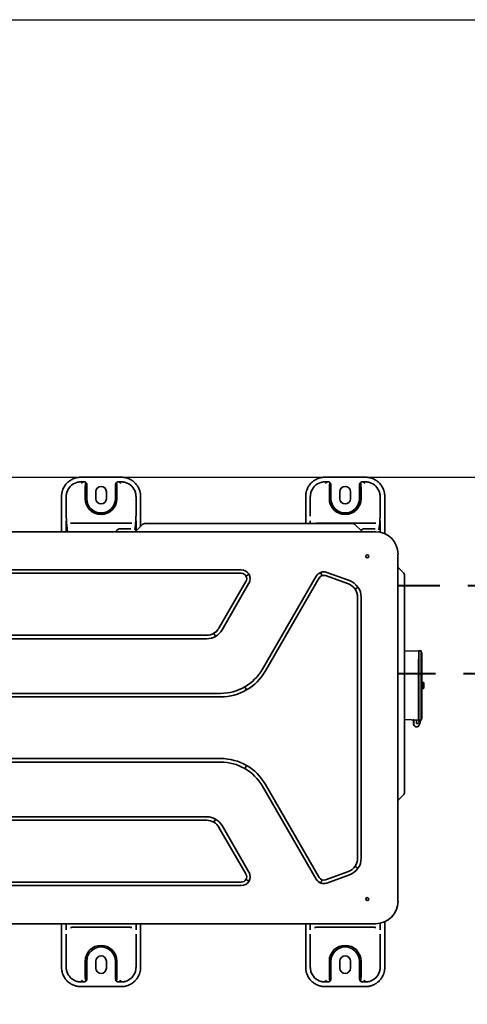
# Model space of a CAD drawing. Header units: millimetres. Extents: x -56303 to -45239, y -20463 to -4540.
# Tile 127 of 256: x -51872 to -51821, y -15917 to -15805. Entities that reach past the tile are written whole.
import ezdxf

# ---------------------------------------------------------------- set-up
doc = ezdxf.new("R2010")
doc.units = ezdxf.units.MM
doc.linetypes.add('DASHED2', pattern=[9.525, 6.35, -3.175])
doc.layers.add('_HVAC_podkład', color=8, linetype='Continuous')
for name, color, linetype, lineweight in [('_HVAC_urzadzenia', 220, 'Continuous', 35), ('HVAC_freon gaz', 180, 'DASHED2', 40), ('HVAC_freon_ciecz', 10, 'DASHED2', 40)]:
    doc.layers.add(name, color=color, linetype=linetype, lineweight=lineweight)

# ---------------------------------------------------------------- blocks, each defined once
blk = doc.blocks.new('A$C41852E73')
at = {"linetype": 'Continuous'}
for p, q in [((91.16, 57.89), (89.75, 57.89)), ((90.13, 57.37), (89.76, 57.37)), ((94.36, 57.89), (91.16, 57.89)), ((94.35, 57.37), (93.99, 57.37)), ((118.91, 57.89), (117.51, 57.89)), ((117.88, 57.37), (117.52, 57.37)), ((122.12, 57.89), (118.91, 57.89)), ((122.11, 57.37), (121.75, 57.37)), ((90.26, 56.7), (90.26, 55.45)), ((90.44, 56.94), (90.44, 55.45)), ((91.46, 56.25), (91.46, 55.45)), ((92.66, 55.45), (92.66, 56.25)), ((93.68, 55.45), (93.68, 56.95)), ((93.86, 55.45), (93.86, 56.7)), ((118.02, 56.7), (118.02, 55.45)), ((118.19, 56.92), (118.19, 55.45)), ((119.21, 56.25), (119.21, 55.45)), ((120.41, 55.45), (120.41, 56.25)), ((121.44, 55.45), (121.44, 56.94)), ((121.61, 55.45), (121.61, 56.7)), ((87.56, 55.7), (87.56, 51.69)), ((88.09, 55.7), (88.09, 53.45)), ((96.03, 53.45), (96.03, 55.7)), ((96.55, 52.32), (96.55, 55.7)), ((115.32, 55.7), (115.32, 52.64)), ((115.84, 55.7), (115.84, 53.45)), ((123.78, 53.45), (123.78, 55.7)), ((124.31, 51.47), (124.31, 55.7)), ((88.07, 51.69), (88.07, 52.95)), ((95.35, 52.66), (88.76, 52.66)), ((96.05, 52.95), (96.05, 51.81)), ((97.09, 52.65), (100.91, 52.65)), ((100.91, 52.65), (116.78, 52.65)), ((115.83, 52.64), (115.83, 52.95)), ((123.11, 52.66), (116.52, 52.66)), ((116.78, 52.65), (120.6, 52.65)), ((123.8, 52.95), (123.8, 51.63)), ((3.54, 51.69), (123.27, 51.69)), ((88.15, 52.44), (88.25, 51.69)), ((94.26, 52.03), (95.45, 52.03)), ((95.44, 51.7), (95.6, 51.7)), ((95.6, 51.7), (95.89, 51.7)), ((95.9, 51.93), (95.96, 52.43)), ((95.91, 51.77), (95.91, 51.71)), ((96.73, 52.5), (96.03, 51.79)), ((120.95, 52.5), (121.66, 51.79)), ((122.02, 52.03), (123.21, 52.03)), ((123.65, 51.93), (123.72, 52.43)), ((123.67, 51.77), (123.67, 51.66)), ((125.81, 49.15), (125.81, 9.7)), ((108, 47.37), (16.22, 47.37)), ((117.05, 47.03), (117.14, 46.78)), ((120.31, 46.14), (117.72, 47.08)), ((126.4, 47.05), (125.87, 47.58)), ((108, 46.97), (16.22, 46.97)), ((105.46, 40.75), (108.53, 46.05)), ((108.8, 46.82), (108.6, 46.7)), ((116.5, 46.64), (110.4, 36.07)), ((116.85, 46.44), (110.74, 35.87)), ((120.17, 45.76), (117.58, 46.71)), ((126.55, 46.7), (126.55, 42.68)), ((105.81, 40.55), (108.87, 45.85)), ((121.01, 45.22), (121.22, 45.37)), ((121.23, 14.6), (121.23, 44.25)), ((121.63, 14.6), (121.63, 44.25)), ((126.55, 42.68), (126.55, 26.13)), ((20.15, 39.94), (104.07, 39.94)), ((20.15, 39.54), (104.07, 39.54)), ((104.92, 40.09), (105.03, 39.88)), ((126.57, 38.11), (128.14, 38.15)), ((128.14, 38.15), (128.14, 38.07)), ((128.19, 38.07), (128.14, 38.07)), ((128.19, 38.15), (128.42, 38.15)), ((128.19, 37.21), (128.19, 38.15)), ((128.14, 31.24), (128.14, 37.21)), ((128.19, 37.21), (128.19, 31.24)), ((128.44, 31.24), (128.44, 37.21)), ((108.42, 34.01), (108.55, 33.79)), ((128.54, 34.57), (128.68, 34.57)), ((128.54, 34.23), (128.68, 34.23)), ((128.68, 33.89), (128.54, 33.89)), ((128.74, 34.55), (128.74, 34.55)), ((128.74, 33.92), (128.74, 34.55)), ((128.74, 33.91), (128.74, 33.91)), ((105.65, 33.33), (21.2, 33.33)), ((105.65, 32.93), (21.2, 32.93)), ((128.14, 30.3), (126.57, 30.34)), ((127.57, 30.26), (127.57, 30.29)), ((127.57, 29.89), (127.57, 30.26)), ((127.6, 30.32), (127.6, 30.32)), ((127.61, 30.26), (127.61, 29.89)), ((127.93, 30.28), (127.93, 29.89)), ((128.14, 31.24), (128.14, 30.3)), ((128.19, 30.39), (128.14, 30.39)), ((128.19, 30.3), (128.19, 31.24)), ((128.42, 30.31), (128.19, 30.3)), ((127.61, 29.89), (127.61, 29.89)), ((128.23, 29.89), (128.29, 29.89)), ((21.2, 25.92), (105.65, 25.92)), ((126.55, 26.13), (126.55, 22.11)), ((21.2, 25.52), (105.65, 25.52)), ((108.55, 25.06), (108.42, 24.83)), ((110.4, 22.78), (116.5, 12.21)), ((110.74, 22.98), (116.85, 12.41)), ((126.4, 21.76), (125.87, 21.23)), ((104.07, 19.3), (20.15, 19.3)), ((104.07, 18.9), (20.15, 18.9)), ((104.92, 18.76), (105.05, 18.98)), ((108.53, 12.8), (105.46, 18.1)), ((108.87, 13), (105.81, 18.3)), ((121.01, 13.63), (121.22, 13.48)), ((117.58, 12.14), (120.17, 13.08)), ((117.72, 11.77), (120.31, 12.71)), ((16.22, 11.88), (108, 11.88)), ((16.22, 11.48), (108, 11.48)), ((108.82, 12.01), (108.6, 12.14)), ((117.14, 12.06), (117.05, 11.82)), ((123.27, 7.15), (3.54, 7.15)), ((87.56, 7.15), (87.56, 2.19)), ((88.07, 6.45), (88.07, 7.15)), ((88.76, 6.74), (95.35, 6.74)), ((96.05, 7.15), (96.05, 6.45)), ((96.55, 2.19), (96.55, 7.15)), ((115.32, 7.15), (115.32, 2.19)), ((115.83, 6.45), (115.83, 7.15)), ((116.52, 6.74), (123.11, 6.74)), ((123.8, 7.21), (123.8, 6.45)), ((124.31, 2.19), (124.31, 7.38)), ((88.09, 5.95), (88.09, 2.19)), ((96.03, 2.19), (96.03, 5.95)), ((115.84, 5.95), (115.84, 2.19)), ((123.78, 2.19), (123.78, 5.95)), ((90.26, 2.89), (90.26, 1.19)), ((90.44, 2.89), (90.44, 0.95)), ((91.46, 2.89), (91.46, 2.09)), ((92.66, 2.09), (92.66, 2.89)), ((93.68, 0.95), (93.68, 2.89)), ((93.86, 2.89), (93.86, 1.19)), ((118.02, 2.89), (118.02, 1.19)), ((118.19, 2.89), (118.19, 0.95)), ((119.21, 2.89), (119.21, 2.09)), ((120.41, 2.09), (120.41, 2.89)), ((121.44, 0.95), (121.44, 2.89)), ((121.61, 1.19), (121.61, 2.89)), ((89.76, 0.53), (90.13, 0.53)), ((93.99, 0.53), (94.35, 0.53)), ((117.52, 0.53), (117.88, 0.53)), ((121.75, 0.53), (122.11, 0.53)), ((89.75, 0), (94.36, 0)), ((117.51, 0), (122.12, 0))]:
    blk.add_line(p, q, dxfattribs=at)
at = {"linetype": 'Continuous', "extrusion": (0, 0, -1)}
for centre in [(-122.32, 48.9), (-122.32, 9.95)]:
    blk.add_circle(centre, 0.166, dxfattribs=at)
at = {"linetype": 'Continuous'}
for centre, radius, start, end in [((92.06, 56.25), 0.599, 0, 180), ((119.81, 56.25), 0.599, 0, 180), ((92.06, 55.45), 1.8, 180, 0), ((92.06, 55.45), 1.62, 180, 0), ((92.06, 55.45), 0.599, 180, 0), ((119.81, 55.45), 1.8, 180, 0), ((119.81, 55.45), 1.62, 180, 0), ((119.81, 55.45), 0.599, 180, 0), ((120.6, 52.15), 0.499, 45, 90), ((95.44, 51.6), 0.0998, 90, 106.6355), ((95.67, 52.15), 0.499, 294.7184, 315), ((122.01, 52.15), 0.499, 225, 245.2816), ((126.17, 47.88), 0.419, 212.9344, 225), ((126.05, 46.7), 0.499, 0, 45), ((127.99, 29.74), 0.2, 288.73, 292.5824), ((126.17, 20.93), 0.419, 135, 147.0656), ((92.06, 2.89), 1.8, 0, 180), ((92.06, 2.89), 1.62, 0, 180), ((119.81, 2.89), 1.8, 0, 180), ((119.81, 2.89), 1.62, 0, 180), ((92.06, 2.89), 0.599, 0, 180), ((119.81, 2.89), 0.599, 0, 180), ((92.06, 2.09), 0.599, 180, 0), ((119.81, 2.09), 0.599, 180, 0)]:
    blk.add_arc(centre, radius, start, end, dxfattribs=at)
at = {"linetype": 'Continuous', "extrusion": (0, 0, -1)}
for centre, radius, start, end in [((-97.09, 52.15), 0.499, 45, 90), ((-123.27, 49.15), 2.55, 90, 180), ((-108, 46.36), 1.01, 90, 210), ((-117.38, 46.13), 1.01, 30, 110), ((-108, 46.36), 0.612, 90, 210), ((-117.38, 46.13), 0.612, 30, 110), ((-119.62, 44.25), 2.01, 110, 180), ((-119.62, 44.25), 1.61, 110, 180), ((-104.07, 41.55), 1.61, 210, 270), ((-104.07, 41.55), 2.01, 210, 270), ((-126.58, 38.08), 0.03, 0, 88.5), ((-105.65, 38.81), 5.48, 210, 270), ((-105.65, 38.81), 5.88, 210, 270), ((-128.82, 33.86), 0.0998, 34.5298, 36.8699), ((-126.58, 30.37), 0.03, 271.5, 0), ((-127.54, 30.29), 0.03, 91.5, 180), ((-127.57, 30.29), 0.03, 91.5, 95), ((-128.4, 30.33), 0.0499, 200.7433, 219.4127), ((-127.93, 29.89), 0.359, 180, 340.9168), ((-127.64, 29.78), 0.0499, 340.9168, 47.8148), ((-105.65, 20.04), 5.88, 90, 150), ((-105.65, 20.04), 5.48, 90, 150), ((-126.05, 22.11), 0.499, 180, 225), ((-104.07, 17.29), 2.01, 90, 150), ((-104.07, 17.29), 1.61, 90, 150), ((-119.62, 14.6), 1.61, 180, 250), ((-119.62, 14.6), 2.01, 180, 250), ((-108, 12.49), 1.01, 150, 270), ((-108, 12.49), 0.612, 150, 270), ((-117.38, 12.72), 0.612, 250, 330), ((-117.38, 12.72), 1.01, 250, 330), ((-123.27, 9.7), 2.55, 180, 270)]:
    blk.add_arc(centre, radius, start, end, dxfattribs=at)
at = {"linetype": 'Continuous'}
for centre, major_axis, ratio, start_param, end_param in [((94.26, 51.68), (0.499, 0), 0.700208, 1.570796, 2.835362), ((122.02, 51.68), (0.499, 0), 0.700208, 1.570796, 2.594482), ((128.7, 34.52), (0, 0.0499), 0.999988, 5.357462, 6.283361), ((128.7, 33.94), (0, 0.0499), 0.999971, 3.14112, 4.114821), ((127.58, 30.29), (0.0008, 0.0299), 1, 4.974552, 6.282945), ((127.93, 29.89), (0.36, 0.002), 0.999744, 3.136887, 3.147275)]:
    blk.add_ellipse(centre, major_axis=major_axis, ratio=ratio, start_param=start_param, end_param=end_param, dxfattribs=at)
for points in [[(89.75, 57.89), (88.85, 57.89), (87.56, 56.61), (87.56, 55.7)], [(96.55, 55.7), (96.55, 56.61), (95.27, 57.89), (94.36, 57.89)], [(117.51, 57.89), (116.6, 57.89), (115.32, 56.61), (115.32, 55.7)], [(124.31, 55.7), (124.31, 56.61), (123.03, 57.89), (122.12, 57.89)], [(87.56, 2.19), (87.56, 1.28), (88.85, 0), (89.75, 0)], [(94.36, 0), (95.27, 0), (96.55, 1.28), (96.55, 2.19)], [(115.32, 2.19), (115.32, 1.28), (116.6, 0), (117.51, 0)], [(122.12, 0), (123.03, 0), (124.31, 1.28), (124.31, 2.19)]]:
    blk.add_rational_spline(points, [1, 0.853553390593, 0.853553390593, 1], degree=2, dxfattribs=at)
for points, degree, knots in [([(88.1, 55.7), (88.1, 55.72), (88.1, 55.74), (88.1, 55.9), (88.12, 56.04), (88.24, 56.43), (88.39, 56.68), (88.78, 57.07), (89.02, 57.22), (89.42, 57.33), (89.56, 57.35), (89.72, 57.36), (89.74, 57.36), (89.75, 57.36)], 3, [0, 0, 0, 0, 0.02246, 0.02246, 0.181739, 0.181739, 0.500298, 0.500298, 0.818856, 0.818856, 0.978135, 0.978135, 1, 1, 1, 1]), ([(89.81, 57.17), (89.87, 57.24), (89.93, 57.29), (90.02, 57.35), (90.06, 57.36), (90.1, 57.37)], 3, [0, 0, 0, 0, 0.647263, 0.647263, 1, 1, 1, 1]), ([(90.13, 57.37), (90.16, 57.37), (90.19, 57.36), (90.26, 57.34), (90.29, 57.32), (90.34, 57.28), (90.36, 57.25), (90.39, 57.21), (90.39, 57.2), (90.4, 57.18)], 3, [0, 0, 0, 0, 0.287153, 0.287153, 0.577946, 0.577946, 0.859927, 0.859927, 1, 1, 1, 1]), ([(90.26, 56.7), (90.26, 56.75), (90.26, 56.79), (90.27, 56.92), (90.28, 57), (90.29, 57.13), (90.3, 57.19), (90.32, 57.24)], 3, [0, 0, 0, 0, 0.23746, 0.23746, 0.665527, 0.665527, 1, 1, 1, 1]), ([(93.72, 57.18), (93.73, 57.21), (93.74, 57.24), (93.78, 57.29), (93.81, 57.31), (93.86, 57.34), (93.89, 57.35), (93.94, 57.36), (93.97, 57.37), (93.99, 57.37)], 3, [0, 0, 0, 0, 0.285581, 0.285581, 0.532819, 0.532819, 0.798343, 0.798343, 1, 1, 1, 1]), ([(93.8, 57.24), (93.81, 57.19), (93.82, 57.14), (93.84, 57.01), (93.85, 56.92), (93.85, 56.8), (93.86, 56.75), (93.86, 56.7)], 3, [0, 0, 0, 0, 0.330235, 0.330235, 0.759533, 0.759533, 1, 1, 1, 1]), ([(94.02, 57.37), (94.06, 57.36), (94.1, 57.35), (94.19, 57.29), (94.25, 57.24), (94.3, 57.17)], 3, [0, 0, 0, 0, 0.352897, 0.352897, 1, 1, 1, 1]), ([(94.36, 57.36), (94.38, 57.36), (94.4, 57.36), (94.56, 57.35), (94.69, 57.33), (95.09, 57.22), (95.34, 57.07), (95.73, 56.68), (95.87, 56.44), (95.99, 56.04), (96.01, 55.9), (96.02, 55.74), (96.02, 55.72), (96.02, 55.7)], 3, [0, 0, 0, 0, 0.020474, 0.020474, 0.179696, 0.179696, 0.498139, 0.498139, 0.816582, 0.816582, 0.975803, 0.975803, 1, 1, 1, 1]), ([(115.85, 55.7), (115.85, 55.72), (115.85, 55.74), (115.86, 55.9), (115.88, 56.04), (115.99, 56.43), (116.14, 56.68), (116.53, 57.07), (116.78, 57.22), (117.18, 57.33), (117.31, 57.35), (117.47, 57.36), (117.49, 57.36), (117.51, 57.36)], 3, [0, 0, 0, 0, 0.02246, 0.02246, 0.181739, 0.181739, 0.500298, 0.500298, 0.818856, 0.818856, 0.978135, 0.978135, 1, 1, 1, 1]), ([(117.57, 57.17), (117.62, 57.24), (117.68, 57.29), (117.77, 57.35), (117.81, 57.36), (117.85, 57.37)], 3, [0, 0, 0, 0, 0.647263, 0.647263, 1, 1, 1, 1]), ([(117.88, 57.37), (117.91, 57.37), (117.95, 57.36), (118.01, 57.34), (118.04, 57.32), (118.09, 57.28), (118.12, 57.25), (118.14, 57.21), (118.15, 57.2), (118.15, 57.18)], 3, [0, 0, 0, 0, 0.287153, 0.287153, 0.577946, 0.577946, 0.859927, 0.859927, 1, 1, 1, 1]), ([(118.02, 56.7), (118.02, 56.75), (118.02, 56.79), (118.02, 56.92), (118.03, 57), (118.05, 57.13), (118.06, 57.19), (118.07, 57.24)], 3, [0, 0, 0, 0, 0.23746, 0.23746, 0.665527, 0.665527, 1, 1, 1, 1]), ([(121.47, 57.17), (121.48, 57.21), (121.5, 57.24), (121.54, 57.29), (121.56, 57.31), (121.61, 57.34), (121.64, 57.35), (121.7, 57.36), (121.72, 57.37), (121.75, 57.37)], 3, [0, 0, 0, 0, 0.286567, 0.286567, 0.533463, 0.533463, 0.798622, 0.798622, 1, 1, 1, 1]), ([(121.56, 57.24), (121.57, 57.19), (121.58, 57.14), (121.6, 57.01), (121.6, 56.92), (121.61, 56.8), (121.61, 56.75), (121.61, 56.7)], 3, [0, 0, 0, 0, 0.330236, 0.330236, 0.759533, 0.759533, 1, 1, 1, 1]), ([(121.77, 57.37), (121.81, 57.36), (121.85, 57.35), (121.95, 57.29), (122, 57.24), (122.06, 57.17)], 3, [0, 0, 0, 0, 0.352897, 0.352897, 1, 1, 1, 1]), ([(122.12, 57.36), (122.14, 57.36), (122.15, 57.36), (122.31, 57.35), (122.45, 57.33), (122.84, 57.22), (123.09, 57.07), (123.48, 56.68), (123.63, 56.44), (123.75, 56.04), (123.77, 55.9), (123.78, 55.74), (123.78, 55.72), (123.78, 55.7)], 3, [0, 0, 0, 0, 0.020474, 0.020474, 0.179696, 0.179696, 0.498139, 0.498139, 0.816582, 0.816582, 0.975803, 0.975803, 1, 1, 1, 1]), ([(88.15, 52.44), (88.14, 52.58), (88.12, 52.79), (88.11, 53.12), (88.1, 53.24), (88.1, 53.39), (88.1, 53.42), (88.1, 53.45)], 3, [0, 0, 0, 0, 0.617667, 0.617667, 0.928066, 0.928066, 1, 1, 1, 1]), ([(88.56, 52.68), (88.58, 52.67), (88.59, 52.67), (88.66, 52.66), (88.71, 52.66), (88.76, 52.66)], 3, [0, 0, 0, 0, 0.229268, 0.229268, 1, 1, 1, 1]), ([(95.35, 52.66), (95.4, 52.66), (95.45, 52.66), (95.52, 52.67), (95.54, 52.67), (95.55, 52.68)], 3, [0, 0, 0, 0, 0.754905, 0.754905, 1, 1, 1, 1]), ([(96.02, 53.45), (96.02, 53.42), (96.02, 53.39), (96.01, 53.24), (96.01, 53.12), (95.99, 52.79), (95.98, 52.58), (95.96, 52.43)], 3, [0, 0, 0, 0, 0.071083, 0.071083, 0.379506, 0.379506, 1, 1, 1, 1]), ([(123.11, 52.66), (123.16, 52.66), (123.21, 52.66), (123.28, 52.67), (123.29, 52.67), (123.31, 52.68)], 3, [0, 0, 0, 0, 0.754905, 0.754905, 1, 1, 1, 1]), ([(123.77, 53.45), (123.77, 53.42), (123.77, 53.39), (123.77, 53.24), (123.76, 53.12), (123.75, 52.79), (123.74, 52.58), (123.72, 52.43)], 3, [0, 0, 0, 0, 0.071343, 0.071343, 0.380895, 0.380895, 1, 1, 1, 1]), ([(128.44, 37.21), (128.44, 37.3), (128.44, 37.39), (128.44, 37.62), (128.44, 37.76), (128.44, 37.99), (128.44, 38.07), (128.44, 38.12), (128.44, 38.13), (128.44, 38.14)], 3, [0, 0, 0, 0, 0.194833, 0.194833, 0.54886, 0.54886, 0.902887, 0.902887, 1, 1, 1, 1]), ([(128.54, 37.61), (128.54, 37.62), (128.54, 37.66), (128.53, 37.72), (128.53, 37.79), (128.51, 37.86), (128.5, 37.94), (128.48, 38.02), (128.46, 38.08), (128.45, 38.11)], 3, [0, 0, 0, 0, 0.102586, 0.230742, 0.38492, 0.517726, 0.66566, 0.829796, 1, 1, 1, 1]), ([(128.54, 37.55), (128.54, 37.55), (128.54, 37.53), (128.54, 37.5), (128.54, 37.4), (128.54, 37.34), (128.54, 37.28), (128.54, 37.21)], 2, [0, 0, 0, 0.25, 0.25, 0.5, 0.75, 0.75, 1, 1, 1]), ([(128.68, 34.57), (128.68, 34.57), (128.69, 34.57), (128.7, 34.57), (128.7, 34.57), (128.7, 34.57)], 3, [0, 0, 0, 0, 0.502921, 0.502921, 1, 1, 1, 1]), ([(128.7, 33.89), (128.7, 33.89), (128.7, 33.89), (128.69, 33.89), (128.68, 33.89), (128.68, 33.89)], 3, [0, 0, 0, 0, 0.230023, 0.230023, 1, 1, 1, 1]), ([(128.72, 34.23), (128.72, 34.29), (128.73, 34.34), (128.73, 34.44), (128.72, 34.49), (128.72, 34.53)], 3, [0, 0, 0, 0, 0.55006, 0.55006, 1, 1, 1, 1]), ([(128.72, 33.92), (128.72, 33.97), (128.73, 34.02), (128.73, 34.12), (128.72, 34.17), (128.72, 34.22)], 3, [0, 0, 0, 0, 0.471231, 0.471231, 1, 1, 1, 1]), ([(127.58, 30.32), (127.58, 30.32), (127.58, 30.32), (127.58, 30.32), (127.57, 30.32), (127.57, 30.32)], 3, [0, 0, 0, 0, 0.218109, 0.218109, 1, 1, 1, 1]), ([(127.58, 30.32), (127.58, 30.32), (127.58, 30.32), (127.58, 30.32), (127.58, 30.32), (127.58, 30.32), (127.58, 30.32), (127.57, 30.32), (127.57, 30.32), (127.57, 30.32)], 3, [0, 0, 0, 0, 0.429932, 0.429932, 0.514787, 0.514787, 0.850395, 0.850395, 1, 1, 1, 1]), ([(127.61, 30.29), (127.61, 30.29), (127.61, 30.28), (127.61, 30.27), (127.61, 30.26), (127.61, 30.26)], 3, [0, 0, 0, 0, 0.283992, 0.793805, 1, 1, 1, 1]), ([(127.93, 30.28), (127.93, 30.28), (127.93, 30.28), (127.93, 30.28), (127.93, 30.28), (127.93, 30.29), (127.93, 30.29), (127.93, 30.3), (127.93, 30.3), (127.93, 30.3), (127.93, 30.31), (127.93, 30.31), (127.93, 30.31), (127.93, 30.31)], 3, [0, 0, 0, 0, 0.023258, 0.023258, 0.140412, 0.140412, 0.355459, 0.355459, 0.570337, 0.570337, 0.785167, 0.785167, 1, 1, 1, 1]), ([(128.14, 30.3), (128.14, 30.3), (128.14, 30.3), (128.14, 30.3), (128.14, 30.3), (128.14, 30.29), (128.14, 30.29), (128.14, 30.29), (128.14, 30.29), (128.14, 30.29), (128.14, 30.29), (128.14, 30.29), (128.14, 30.29), (128.14, 30.29), (128.14, 30.29), (128.14, 30.29), (128.14, 30.29), (128.14, 30.29), (128.14, 30.29), (128.14, 30.29), (128.14, 30.29), (128.14, 30.29), (128.14, 30.29), (128.14, 30.29), (128.14, 30.29), (128.14, 30.29), (128.14, 30.29), (128.14, 30.29), (128.14, 30.29), (128.14, 30.29), (128.14, 30.29), (128.14, 30.29), (128.14, 30.29), (128.14, 30.29), (128.14, 30.29), (128.14, 30.29)], 3, [0, 0, 0, 0, 0.339585, 0.339585, 0.564952, 0.564952, 0.713812, 0.713812, 0.811847, 0.811847, 0.876294, 0.876294, 0.918617, 0.918617, 0.946398, 0.946398, 0.964637, 0.964637, 0.976621, 0.976621, 0.984509, 0.984509, 0.989719, 0.989719, 0.993179, 0.993179, 0.995499, 0.995499, 0.997552, 0.997552, 0.998521, 0.998521, 0.99951, 0.99951, 1, 1, 1, 1]), ([(128.44, 31.24), (128.44, 31.16), (128.44, 31.07), (128.44, 30.84), (128.44, 30.7), (128.44, 30.47), (128.44, 30.39), (128.44, 30.33), (128.44, 30.33), (128.44, 30.32)], 3, [0, 0, 0, 0, 0.194833, 0.194833, 0.54886, 0.54886, 0.902887, 0.902887, 1, 1, 1, 1]), ([(128.45, 30.35), (128.46, 30.38), (128.48, 30.43), (128.49, 30.5), (128.51, 30.56), (128.52, 30.62), (128.53, 30.67), (128.53, 30.72), (128.54, 30.78), (128.54, 30.83), (128.54, 30.85)], 3, [0, 0, 0, 0, 0.160185, 0.303035, 0.418084, 0.508085, 0.604318, 0.720307, 0.854244, 1, 1, 1, 1]), ([(128.54, 31.24), (128.54, 31.18), (128.54, 31.12), (128.54, 31.05), (128.54, 30.95), (128.54, 30.93), (128.54, 30.9), (128.54, 30.9)], 2, [0, 0, 0, 0.25, 0.25, 0.5, 0.75, 0.75, 1, 1, 1]), ([(127.59, 29.77), (127.59, 29.77), (127.59, 29.77), (127.59, 29.78), (127.59, 29.78), (127.58, 29.8), (127.58, 29.81), (127.58, 29.83), (127.58, 29.84), (127.57, 29.87), (127.57, 29.87), (127.57, 29.88)], 3, [0, 0, 0, 0, 0.200338, 0.200338, 0.406996, 0.406996, 0.629167, 0.629167, 0.857744, 0.857744, 1, 1, 1, 1]), ([(127.61, 29.89), (127.61, 29.88), (127.61, 29.88), (127.61, 29.86), (127.61, 29.84), (127.61, 29.83), (127.61, 29.82), (127.61, 29.81), (127.6, 29.81), (127.6, 29.81)], 3, [0, 0, 0, 0, 0.010827, 0.21601, 0.418979, 0.618966, 0.782998, 0.925075, 1, 1, 1, 1]), ([(128.23, 29.89), (128.22, 29.89), (128.21, 29.89), (128.19, 29.89), (128.18, 29.89), (128.15, 29.89), (128.14, 29.89), (128.13, 29.89), (128.12, 29.89), (128.09, 29.89), (128.07, 29.89), (128.04, 29.89), (128.03, 29.89), (128.01, 29.89), (128, 29.89), (127.97, 29.89), (127.95, 29.89), (127.93, 29.89)], 3, [0, 0, 0, 0, 0.086708, 0.086708, 0.269432, 0.269432, 0.360794, 0.360794, 0.452157, 0.452157, 0.634881, 0.634881, 0.726243, 0.726243, 0.817605, 0.817605, 1, 1, 1, 1]), ([(128.33, 30.07), (128.33, 30.04), (128.32, 30.01), (128.3, 29.92), (128.29, 29.87), (128.28, 29.81)], 3, [0, 0, 0, 0, 0.378733, 0.378733, 1, 1, 1, 1]), ([(88.76, 6.74), (88.71, 6.74), (88.66, 6.73), (88.6, 6.73), (88.58, 6.72), (88.56, 6.72)], 3, [0, 0, 0, 0, 0.754815, 0.754815, 1, 1, 1, 1]), ([(95.55, 6.72), (95.54, 6.72), (95.52, 6.72), (95.46, 6.73), (95.41, 6.74), (95.35, 6.74)], 3, [0, 0, 0, 0, 0.229328, 0.229328, 1, 1, 1, 1]), ([(116.52, 6.74), (116.47, 6.74), (116.42, 6.73), (116.35, 6.73), (116.34, 6.72), (116.32, 6.72)], 3, [0, 0, 0, 0, 0.754814, 0.754814, 1, 1, 1, 1]), ([(123.31, 6.72), (123.29, 6.72), (123.28, 6.72), (123.21, 6.73), (123.16, 6.74), (123.11, 6.74)], 3, [0, 0, 0, 0, 0.229328, 0.229328, 1, 1, 1, 1]), ([(89.75, 0.53), (89.74, 0.53), (89.72, 0.53), (89.56, 0.54), (89.43, 0.56), (89.03, 0.68), (88.78, 0.82), (88.39, 1.21), (88.24, 1.46), (88.12, 1.85), (88.1, 1.99), (88.1, 2.15), (88.1, 2.17), (88.1, 2.19)], 3, [0, 0, 0, 0, 0.020474, 0.020474, 0.179696, 0.179696, 0.498139, 0.498139, 0.816582, 0.816582, 0.975803, 0.975803, 1, 1, 1, 1]), ([(90.32, 0.66), (90.31, 0.71), (90.3, 0.76), (90.28, 0.89), (90.27, 0.97), (90.26, 1.1), (90.26, 1.15), (90.26, 1.19)], 3, [0, 0, 0, 0, 0.330236, 0.330236, 0.759533, 0.759533, 1, 1, 1, 1]), ([(93.86, 1.19), (93.86, 1.15), (93.85, 1.1), (93.85, 0.97), (93.84, 0.89), (93.82, 0.76), (93.81, 0.71), (93.8, 0.66)], 3, [0, 0, 0, 0, 0.237463, 0.237463, 0.665535, 0.665535, 1, 1, 1, 1]), ([(96.02, 2.19), (96.02, 2.17), (96.02, 2.15), (96.02, 1.99), (95.99, 1.86), (95.88, 1.46), (95.73, 1.21), (95.34, 0.82), (95.09, 0.68), (94.7, 0.56), (94.56, 0.54), (94.4, 0.53), (94.38, 0.53), (94.36, 0.53)], 3, [0, 0, 0, 0, 0.02246, 0.02246, 0.181739, 0.181739, 0.500298, 0.500298, 0.818856, 0.818856, 0.978135, 0.978135, 1, 1, 1, 1]), ([(117.51, 0.53), (117.49, 0.53), (117.47, 0.53), (117.32, 0.54), (117.18, 0.56), (116.78, 0.68), (116.53, 0.82), (116.14, 1.21), (116, 1.46), (115.88, 1.85), (115.86, 1.99), (115.85, 2.15), (115.85, 2.17), (115.85, 2.19)], 3, [0, 0, 0, 0, 0.020474, 0.020474, 0.179696, 0.179696, 0.498139, 0.498139, 0.816582, 0.816582, 0.975803, 0.975803, 1, 1, 1, 1]), ([(118.07, 0.66), (118.06, 0.71), (118.05, 0.76), (118.03, 0.89), (118.02, 0.97), (118.02, 1.1), (118.02, 1.15), (118.02, 1.19)], 3, [0, 0, 0, 0, 0.330236, 0.330236, 0.759533, 0.759533, 1, 1, 1, 1]), ([(121.61, 1.19), (121.61, 1.15), (121.61, 1.1), (121.6, 0.97), (121.6, 0.89), (121.58, 0.76), (121.57, 0.71), (121.56, 0.66)], 3, [0, 0, 0, 0, 0.237463, 0.237463, 0.665535, 0.665535, 1, 1, 1, 1]), ([(123.78, 2.19), (123.78, 2.17), (123.78, 2.15), (123.77, 1.99), (123.75, 1.86), (123.63, 1.46), (123.49, 1.21), (123.09, 0.82), (122.85, 0.68), (122.45, 0.56), (122.31, 0.54), (122.16, 0.53), (122.14, 0.53), (122.12, 0.53)], 3, [0, 0, 0, 0, 0.02246, 0.02246, 0.181739, 0.181739, 0.500298, 0.500298, 0.818856, 0.818856, 0.978135, 0.978135, 1, 1, 1, 1]), ([(90.1, 0.53), (90.06, 0.54), (90.02, 0.55), (89.93, 0.6), (89.87, 0.66), (89.81, 0.72)], 3, [0, 0, 0, 0, 0.352409, 0.352409, 1, 1, 1, 1]), ([(90.4, 0.72), (90.39, 0.69), (90.37, 0.66), (90.33, 0.61), (90.31, 0.59), (90.26, 0.56), (90.23, 0.54), (90.17, 0.53), (90.15, 0.53), (90.13, 0.53)], 3, [0, 0, 0, 0, 0.285872, 0.285872, 0.533689, 0.533689, 0.799837, 0.799837, 1, 1, 1, 1]), ([(93.99, 0.53), (93.96, 0.53), (93.92, 0.53), (93.86, 0.56), (93.83, 0.57), (93.78, 0.61), (93.76, 0.64), (93.73, 0.68), (93.72, 0.7), (93.72, 0.71)], 3, [0, 0, 0, 0, 0.288719, 0.288719, 0.578852, 0.578852, 0.860191, 0.860191, 1, 1, 1, 1]), ([(94.3, 0.72), (94.25, 0.66), (94.19, 0.6), (94.1, 0.55), (94.06, 0.54), (94.02, 0.53)], 3, [0, 0, 0, 0, 0.647507, 0.647507, 1, 1, 1, 1]), ([(117.85, 0.53), (117.81, 0.54), (117.77, 0.55), (117.68, 0.6), (117.62, 0.66), (117.57, 0.72)], 3, [0, 0, 0, 0, 0.352409, 0.352409, 1, 1, 1, 1]), ([(118.16, 0.72), (118.15, 0.69), (118.13, 0.66), (118.09, 0.61), (118.06, 0.59), (118.01, 0.56), (117.98, 0.54), (117.93, 0.53), (117.9, 0.53), (117.88, 0.53)], 3, [0, 0, 0, 0, 0.285441, 0.285441, 0.533408, 0.533408, 0.799716, 0.799716, 1, 1, 1, 1]), ([(121.75, 0.53), (121.71, 0.53), (121.68, 0.53), (121.62, 0.56), (121.58, 0.57), (121.53, 0.61), (121.51, 0.64), (121.49, 0.68), (121.48, 0.7), (121.47, 0.71)], 3, [0, 0, 0, 0, 0.288719, 0.288719, 0.578852, 0.578852, 0.860191, 0.860191, 1, 1, 1, 1]), ([(122.06, 0.72), (122, 0.66), (121.95, 0.6), (121.85, 0.55), (121.81, 0.54), (121.77, 0.53)], 3, [0, 0, 0, 0, 0.647507, 0.647507, 1, 1, 1, 1])]:
    blk.add_open_spline(points, degree=degree, knots=knots, dxfattribs=at)
for points, degree in [([(89.75, 57.36), (89.76, 57.36), (89.76, 57.36), (89.76, 57.36)], 3), ([(90.4, 57.18), (90.42, 57.11), (90.44, 57.03), (90.44, 56.94)], 3), ([(93.68, 56.95), (93.68, 57.03), (93.69, 57.1), (93.72, 57.18)], 3), ([(94.36, 57.36), (94.36, 57.36), (94.36, 57.36), (94.35, 57.36)], 3), ([(117.51, 57.36), (117.51, 57.36), (117.51, 57.36), (117.52, 57.36)], 3), ([(118.15, 57.18), (118.18, 57.1), (118.19, 57.01), (118.19, 56.92)], 3), ([(121.44, 56.94), (121.44, 57.02), (121.45, 57.1), (121.47, 57.17)], 3), ([(122.12, 57.36), (122.12, 57.36), (122.11, 57.36), (122.11, 57.36)], 3), ([(128.45, 38.13), (128.45, 38.14), (128.44, 38.15), (128.42, 38.15)], 3), ([(128.52, 37.85), (128.5, 37.94), (128.48, 38.03), (128.45, 38.13)], 3), ([(128.45, 38.13), (128.45, 38.13), (128.45, 38.13), (128.45, 38.12)], 3), ([(128.45, 37.21), (128.45, 37.21), (128.44, 37.21), (128.42, 37.21)], 3), ([(128.54, 37.21), (128.54, 37.21), (128.51, 37.21), (128.45, 37.21)], 3), ([(128.54, 37.55), (128.54, 37.57), (128.54, 37.59), (128.54, 37.61)], 3), ([(128.54, 37.21), (128.54, 31.24)], 1), ([(128.14, 30.29), (128.15, 30.15), (128.29, 30.03), (128.29, 29.89)], 3), ([(128.19, 30.14), (128.19, 30.2), (128.19, 30.25), (128.19, 30.3)], 3), ([(128.44, 30.3), (128.38, 30.23), (128.35, 30.15), (128.33, 30.07)], 3), ([(128.45, 31.24), (128.45, 31.24), (128.44, 31.24), (128.42, 31.24)], 3), ([(128.45, 30.33), (128.45, 30.32), (128.44, 30.31), (128.42, 30.31)], 3), ([(128.44, 30.31), (128.44, 30.31), (128.43, 30.31), (128.42, 30.31)], 3), ([(128.44, 30.31), (128.45, 30.32), (128.45, 30.32), (128.45, 30.33)], 3), ([(128.54, 31.24), (128.54, 31.24), (128.51, 31.24), (128.45, 31.24)], 3), ([(128.45, 30.33), (128.47, 30.41), (128.49, 30.48), (128.51, 30.56)], 3), ([(128.45, 30.35), (128.45, 30.34), (128.45, 30.33), (128.45, 30.33)], 3), ([(128.45, 30.33), (128.45, 30.33), (128.45, 30.33), (128.45, 30.33)], 3), ([(128.54, 30.85), (128.54, 30.87), (128.54, 30.88), (128.54, 30.9)], 3), ([(89.75, 0.53), (89.76, 0.53), (89.76, 0.53), (89.76, 0.53)], 3), ([(90.44, 0.95), (90.44, 0.87), (90.42, 0.79), (90.4, 0.72)], 3), ([(93.72, 0.71), (93.69, 0.79), (93.68, 0.87), (93.68, 0.95)], 3), ([(94.36, 0.53), (94.36, 0.53), (94.36, 0.53), (94.35, 0.53)], 3), ([(117.51, 0.53), (117.51, 0.53), (117.51, 0.53), (117.52, 0.53)], 3), ([(118.19, 0.95), (118.19, 0.87), (118.18, 0.79), (118.16, 0.72)], 3), ([(121.47, 0.71), (121.45, 0.79), (121.44, 0.87), (121.44, 0.95)], 3), ([(122.12, 0.53), (122.12, 0.53), (122.11, 0.53), (122.11, 0.53)], 3)]:
    blk.add_open_spline(points, degree=degree, dxfattribs=at)

msp = doc.modelspace()

# ---------------------------------------------------------------- linework, layer by layer
at = {"layer": '_HVAC_podkład'}
for p, q in [((-52027.44, -15804.93), (-51284.44, -15804.93)), ((-51975.44, -15856.93), (-51336.44, -15856.93))]:
    msp.add_line(p, q, dxfattribs=at)
at = {"layer": 'HVAC_freon gaz'}
msp.add_lwpolyline([(-49362.52, -18576.13), (-49362.52, -18628.8), (-49783.11, -18628.8), (-49783.11, -18452.85), (-49936.35, -18452.85), (-49936.35, -17692.8), (-49886.91, -17692.8), (-49886.91, -17408.69), (-49936.35, -17408.69), (-49936.35, -16443.14), (-50449.32, -16443.14), (-50990.48, -16443.14), (-50990.48, -16211.74), (-51683.88, -16211.74), (-51683.88, -15991.53), (-51815.06, -15991.53), (-51815.06, -15879.28), (-51828.86, -15879.28)], dxfattribs=at)
at = {"layer": 'HVAC_freon_ciecz'}
msp.add_lwpolyline([(-49372.52, -18576.13), (-49372.52, -18618.8), (-49773.11, -18618.8), (-49773.11, -18442.85), (-49926.35, -18442.85), (-49926.35, -17702.8), (-49876.91, -17702.8), (-49876.91, -17398.69), (-49926.35, -17398.69), (-49926.35, -16433.14), (-50449.32, -16433.14), (-50980.48, -16433.14), (-50980.48, -16201.74), (-51673.88, -16201.74), (-51673.88, -15981.53), (-51805.06, -15981.53), (-51805.06, -15869.28), (-51828.86, -15869.28)], dxfattribs=at)

# ---------------------------------------------------------------- block references
at = {"layer": '_HVAC_urzadzenia'}
msp.add_blockref('A$C41852E73', (-51954.68, -15914.82), dxfattribs=at)

doc.saveas('drawing.dxf')
